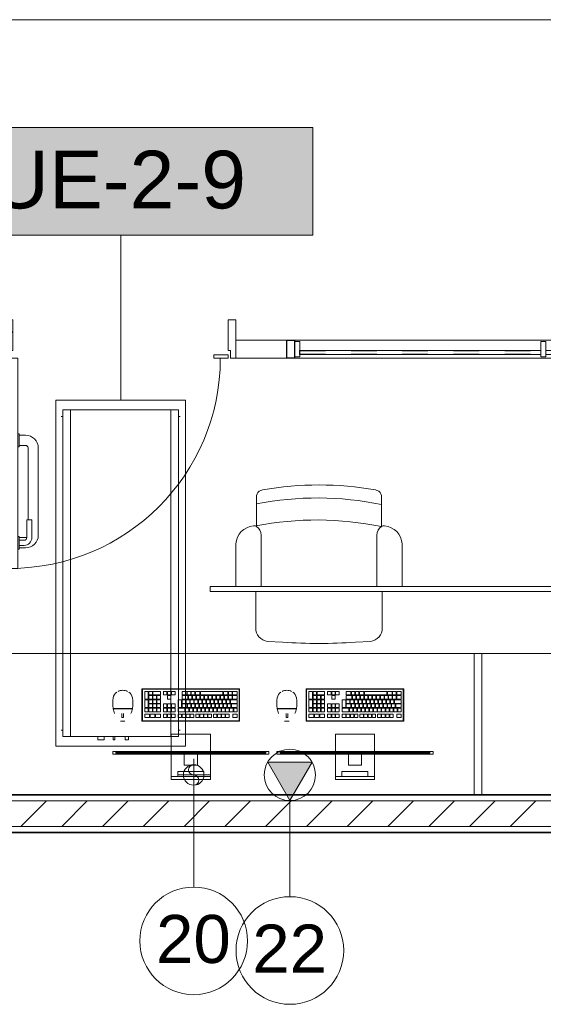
# Model space of a CAD drawing. Header units: metres. Extents: x 2.9 to 42.3, y -72.9 to -49.3.
# Tile 110 of 256: x 19.2 to 21.3, y -72.6 to -68.8. Entities that reach past the tile are written whole.
import ezdxf

# ---------------------------------------------------------------- set-up
doc = ezdxf.new("R2010")
doc.units = ezdxf.units.M
for name, pattern in [('Oculto 1_5', [0.0022, 0.0015, -0.0007]), ('Traço', [0.006, 0.003, -0.003]), ('Traço_2_', [0.006, 0.003, -0.003])]:
    doc.linetypes.add(name, pattern=pattern)
for name, color, linetype, lineweight in [('A-DETL', 7, 'Oculto 1_5', 18), ('A-DOOR', 7, 'Continuous', 18), ('A-FLOR', 7, 'Continuous', 18), ('A-GENM', 7, 'Continuous', 18), ('A-GLAZ', 7, 'Continuous', 18), ('A-WALL', 7, 'Continuous', 18), ('A-WALL-PATT', 7, 'Continuous', 18), ('DUTOS', 7, 'Continuous', 18), ('I-FURN', 7, 'Continuous', 18), ('I-WALL', 7, 'Continuous', 18), ('M-EQPM', 7, 'Continuous', 18), ('M-MNTG', 7, 'Continuous', 18)]:
    doc.layers.add(name, color=color, linetype=linetype, lineweight=lineweight)
for name, color, linetype, lineweight, true_color in [('A-GLAZ-HDLN', 7, 'Traço', 25, 0x00007f), ('M-EQPM-IDEN', 1, 'Continuous', 9, 0xff0000), ('M-MNTG-IDEN', 1, 'Continuous', 9, 0xff0000)]:
    doc.layers.add(name, color=color, linetype=linetype, lineweight=lineweight, true_color=true_color)
doc.styles.add('Arial_1', font='arial.ttf', dxfattribs={"height": 0.1875})
doc.styles.add('Arial_2', font='arial.ttf', dxfattribs={"height": 0.225})
pattern_1 = [(50, (21.555, -62.929), (0.546555, -0.047815), [0.05715, -0.62865]), (355, (21.555, -62.929), (-0.105728, 0.573166), [0.04572, -0.50292]), (100.451, (21.601, -62.933), (0.440828, 0.525349), [0.04857, -0.53427]), (46.184, (21.555, -62.776), (0.813237, -0.12613), [0.08573, -0.94298]), (96.636, (21.623, -62.787), (0.712212, 0.742287), [0.07286, -0.80141]), (351.184, (21.555, -62.776), (0.712217, 0.742274), [0.06858, -0.75438]), (21, (21.631, -62.814), (0.454846, -0.306795), [0.05715, -0.62865]), (326, (21.631, -62.814), (0.185405, 0.55256), [0.04572, -0.50292]), (71.451, (21.669, -62.84), (0.640251, 0.245763), [0.04857, -0.53427]), (37.5, (21.555, -62.929), (0.009261, 0.2536672), [0.02515, -0.47168, 0.02515, -0.48539, -0.50482]), (37.5, (21.555, -62.929), (0.009261, 0.2536672), [-1.007, 0.02515, -0.47968]), (7.5, (21.555, -62.929), (0.2004558, 0.300546), [0.02515, -0.26594, 0.02515, -0.46025, -0.1924]), (7.5, (21.555, -62.929), (0.2004558, 0.300546), [-0.77648, 0.02515, -0.16726]), (327.5, (21.385, -62.929), (0.4067682, -0.0171882), [0.02515, -0.16535, 0.02515, -0.56921, -0.78867]), (327.5, (21.385, -62.929), (0.4067682, -0.0171882), [-0.78486, 0.02515, -0.76352]), (317.5, (21.309, -62.929), (0.444383, 0.0762794), [0.02515, -0.2225, 0.02515, -0.36957, -0.56007]), (317.5, (21.309, -62.929), (0.444383, 0.0762794), [-0.64237, 0.02515, -0.53492])]

# ---------------------------------------------------------------- blocks, each defined once
blk = doc.blocks.new('porta de vidro sala de aula - SALAS DE AULAS E LABORATÓRIOS-V1-2PAV')
at = {"layer": 'A-DOOR', "true_color": 0xbababa}
h = blk.add_hatch(dxfattribs=at)
h.set_pattern_fill('FP_8', color=9, style=0, pattern_type=2)
h.set_pattern_definition([(45, (1.919, 7.128), (-0.33676, 0.33676), []), (45, (2.038, 7.128), (0, 0.67352), []), (45, (1.8, 7.128), (0, 0.67352), [])])
h.paths.add_polyline_path([(0.45, -0.035), (0.45, 0.115), (0.42, 0.115), (0.42, -0.005), (0.43, -0.005), (0.43, -0.035)])
h.paths.add_polyline_path([(-0.4328, -0.035), (-0.43, -0.035), (-0.43, -0.005), (-0.42, -0.005), (-0.42, 0.115), (-0.45, 0.115), (-0.45, -0.035)])
at = {"layer": 'A-DOOR', "color": 253, "true_color": 0xaaaaaa}
for p, q in [((-0.42, 0.115), (-0.45, 0.115)), ((-0.45, 0.115), (-0.45, -0.035)), ((-0.42, -0.005), (-0.42, 0.115)), ((0.45, 0.115), (0.42, 0.115)), ((0.42, 0.115), (0.42, -0.005)), ((0.45, -0.035), (0.45, 0.115)), ((-0.45, -0.035), (-0.43, -0.035)), ((-0.43, -0.035), (-0.43, -0.005)), ((-0.43, -0.005), (-0.42, -0.005)), ((-0.43, -0.035), (-0.4, -0.035)), ((-0.43, -0.855), (-0.43, -0.035)), ((-0.4, -0.035), (-0.4, -0.855)), ((0.365, -0.0215), (0.42, -0.0215)), ((0.365, -0.035), (0.365, -0.0215)), ((0.42, -0.035), (0.365, -0.035)), ((0.42, -0.005), (0.43, -0.005)), ((0.42, -0.035), (0.42, -0.0215)), ((0.43, -0.005), (0.43, -0.035)), ((0.43, -0.035), (0.45, -0.035)), ((-0.46, -0.335), (-0.435, -0.335)), ((-0.435, -0.33), (-0.43, -0.33)), ((-0.435, -0.38), (-0.435, -0.33)), ((-0.395, -0.33), (-0.4, -0.33)), ((-0.395, -0.38), (-0.395, -0.33)), ((-0.37, -0.335), (-0.395, -0.335)), ((-0.435, -0.375), (-0.46, -0.375)), ((-0.43, -0.38), (-0.435, -0.38)), ((-0.4, -0.38), (-0.395, -0.38)), ((-0.395, -0.375), (-0.37, -0.375)), ((-0.51, -0.725), (-0.51, -0.385)), ((-0.47, -0.385), (-0.47, -0.665)), ((-0.36, -0.385), (-0.36, -0.665)), ((-0.32, -0.725), (-0.32, -0.385)), ((-0.485, -0.665), (-0.485, -0.735)), ((-0.465, -0.665), (-0.485, -0.665)), ((-0.465, -0.735), (-0.465, -0.665)), ((-0.365, -0.735), (-0.365, -0.665)), ((-0.365, -0.665), (-0.345, -0.665)), ((-0.345, -0.665), (-0.345, -0.735)), ((-0.46, -0.735), (-0.435, -0.735)), ((-0.435, -0.745), (-0.455, -0.745)), ((-0.455, -0.765), (-0.435, -0.765)), ((-0.435, -0.73), (-0.43, -0.73)), ((-0.435, -0.78), (-0.435, -0.73)), ((-0.395, -0.73), (-0.4, -0.73)), ((-0.395, -0.78), (-0.395, -0.73)), ((-0.37, -0.735), (-0.395, -0.735)), ((-0.395, -0.745), (-0.375, -0.745)), ((-0.375, -0.765), (-0.395, -0.765)), ((-0.435, -0.775), (-0.46, -0.775)), ((-0.43, -0.78), (-0.435, -0.78)), ((-0.4, -0.78), (-0.395, -0.78)), ((-0.395, -0.775), (-0.37, -0.775)), ((-0.4, -0.855), (-0.43, -0.855))]:
    blk.add_line(p, q, dxfattribs=at)
for centre, radius, start, end in [((-0.43, -0.035), 0.82, 270, 0), ((-0.46, -0.385), 0.05, 90, 180), ((-0.37, -0.385), 0.05, 0, 90), ((-0.46, -0.385), 0.01, 90, 180), ((-0.37, -0.385), 0.01, 0, 90), ((-0.46, -0.725), 0.05, 180, 270), ((-0.37, -0.725), 0.05, 270, 0), ((-0.455, -0.735), 0.03, 180, 270), ((-0.46, -0.725), 0.01, 240, 270), ((-0.455, -0.735), 0.01, 180, 270), ((-0.375, -0.735), 0.01, 270, 0), ((-0.375, -0.735), 0.03, 270, 360), ((-0.37, -0.725), 0.01, 270, 300)]:
    blk.add_arc(centre, radius, start, end, dxfattribs=at)
blk = doc.blocks.new('CADEIRA GIRATÓRIA OPERACIONAL COM BRAÇO - High Back Fully Upholstered-1901921-2PAV')
at = {"layer": 'I-FURN', "color": 253, "true_color": 0xaaaaaa}
for p, q in [((-0.1421, -0.0052), (-0.2007, -0.0078)), ((0.2007, -0.0078), (0.1421, -0.0052)), ((-0.2469, -0.0612), (-0.2469, -0.2023)), ((0.2469, -0.2023), (0.2469, -0.0612)), ((-0.3242, -0.2293), (-0.3242, -0.3887)), ((0.3242, -0.3887), (0.3242, -0.2293)), ((-0.2252, -0.2315), (-0.2252, -0.4225)), ((0.2252, -0.2315), (0.2252, -0.4225)), ((-0.2439, -0.4559), (-0.2439, -0.5772)), ((0.2439, -0.5772), (0.2439, -0.4559))]:
    blk.add_line(p, q, dxfattribs=at)
for centre, radius, start, end in [((0, -1.953), 1.953, 85.8275, 94.1725), ((-0.195, -0.0595), 0.052, 96.2753, 181.8688), ((0.195, -0.0595), 0.052, 358.1312, 83.7247), ((-0.2983, -0.2293), 0.0259, 163.859, 180), ((-0.2539, -0.2315), 0.0287, 360, 19.5958), ((0.2539, -0.2315), 0.0287, 160.4042, 180), ((0.2983, -0.2293), 0.0259, 360, 16.141), ((-0.2492, -0.3843), 0.0751, 183.3831, 264.7806), ((-0.2643, -0.4225), 0.0391, 301.4893, 360), ((0.2643, -0.4225), 0.0391, 180, 238.5107), ((0.2492, -0.3843), 0.0751, 275.2194, 356.6169), ((-0.2543, -0.4408), 0.0184, 264.7806, 304.7545), ((0.0083, 0.7541), 1.236, 258.2294, 281.0827), ((0.2543, -0.4408), 0.0184, 235.2455, 275.2194), ((0.2543, -0.4408), 0.0184, 235.2455, 275.2194), ((0.0063, 0.6682), 1.236, 258.3229, 281.0827), ((-0.2192, -0.5734), 0.0249, 188.7931, 252.7089), ((-0.1985, -0.5252), 0.0773, 248.6542, 253.5306), ((0, 0.6572), 1.2757, 260.0509, 279.9491), ((0.1985, -0.5252), 0.0773, 286.4694, 291.3458), ((0.2192, -0.5734), 0.0249, 287.2911, 351.2069)]:
    blk.add_arc(centre, radius, start, end, dxfattribs=at)
blk = doc.blocks.new('COMPUTADOR_ TECLADO_MONITOR_MOUSE - Keyboard-2902647-2PAV')
at = {"layer": 'A-GENM', "color": 253, "true_color": 0xaaaaaa}
for p, q in [((0.0762, 0.2274), (-0.0762, 0.2274)), ((-0.0762, 0.2274), (-0.0762, 0.2147)), ((-0.0762, 0.2147), (0.0762, 0.2147)), ((-0.0762, 0.2084), (-0.0762, 0.2147)), ((-0.0762, 0.1278), (-0.0762, 0.2084)), ((0.0508, 0.2147), (-0.0508, 0.2147)), ((-0.0508, 0.2147), (-0.0508, 0.1957)), ((-0.0508, 0.1957), (0.0508, 0.1957)), ((0.0508, 0.1957), (0.0508, 0.2147)), ((0.0762, 0.2147), (0.0762, 0.2274)), ((0.0762, 0.2147), (0.0762, 0.2084)), ((0.0762, 0.2084), (0.0762, 0.1278)), ((0.0254, 0.1711), (-0.0254, 0.1711)), ((-0.0254, 0.1711), (-0.0254, 0.1278)), ((0.0254, 0.1278), (0.0254, 0.1711)), ((0.3048, 0.1278), (-0.3048, 0.1278)), ((-0.3048, 0.1278), (-0.3048, 0.1183)), ((-0.3048, 0.1183), (-0.2921, 0.1183)), ((-0.2921, 0.1183), (-0.2921, 0.1246)), ((-0.2921, 0.1246), (0.2921, 0.1246)), ((0.2921, 0.1246), (-0.2921, 0.1246)), ((-0.2921, 0.1246), (-0.2921, 0.1214)), ((-0.2921, 0.1214), (0.2921, 0.1214)), ((0.2921, 0.1183), (-0.2921, 0.1183)), ((-0.0762, 0.0496), (-0.0762, 0.1178)), ((-0.0254, 0.1278), (0.0254, 0.1278)), ((0.0762, 0.1178), (0.0762, 0.0496)), ((0.2921, 0.1246), (0.2921, 0.1183)), ((0.2921, 0.1214), (0.2921, 0.1246)), ((0.2921, 0.1183), (0.3048, 0.1183)), ((0.3048, 0.1183), (0.3048, 0.1278)), ((-0.0762, 0.0496), (0.0762, 0.0496)), ((-0.1905, 0), (0.1905, 0)), ((-0.1905, -0.127), (-0.1905, 0)), ((-0.1889, -0.0032), (-0.1889, -0.1238)), ((0.1873, -0.0016), (-0.1873, -0.0016)), ((-0.1632, -0.0146), (-0.1808, -0.0146)), ((-0.1808, -0.0146), (-0.1808, -0.0285)), ((-0.1808, -0.0285), (-0.1632, -0.0285)), ((-0.1671, -0.0376), (-0.1804, -0.0376)), ((-0.1804, -0.0376), (-0.1804, -0.0515)), ((-0.1671, -0.0515), (-0.1671, -0.0376)), ((-0.1514, -0.0376), (-0.1647, -0.0376)), ((-0.1647, -0.0376), (-0.1647, -0.0515)), ((-0.1632, -0.0285), (-0.1632, -0.0146)), ((-0.1514, -0.0515), (-0.1514, -0.0376)), ((-0.1358, -0.0146), (-0.149, -0.0146)), ((-0.149, -0.0146), (-0.149, -0.0285)), ((-0.149, -0.0285), (-0.1358, -0.0285)), ((-0.1358, -0.0376), (-0.149, -0.0376)), ((-0.149, -0.0376), (-0.149, -0.0515)), ((-0.1358, -0.0285), (-0.1358, -0.0146)), ((-0.1358, -0.0515), (-0.1358, -0.0376)), ((-0.1201, -0.0146), (-0.1333, -0.0146)), ((-0.1333, -0.0146), (-0.1333, -0.0285)), ((-0.1333, -0.0285), (-0.1201, -0.0285)), ((-0.1201, -0.0376), (-0.1333, -0.0376)), ((-0.1333, -0.0376), (-0.1333, -0.0515)), ((-0.1201, -0.0285), (-0.1201, -0.0146)), ((-0.1201, -0.0515), (-0.1201, -0.0376)), ((-0.1044, -0.0146), (-0.1177, -0.0146)), ((-0.1177, -0.0146), (-0.1177, -0.0285)), ((-0.1177, -0.0285), (-0.1044, -0.0285)), ((-0.1044, -0.0376), (-0.1177, -0.0376)), ((-0.1177, -0.0376), (-0.1177, -0.0515)), ((-0.1044, -0.0285), (-0.1044, -0.0146)), ((-0.1044, -0.0515), (-0.1044, -0.0376)), ((-0.0887, -0.0146), (-0.102, -0.0146)), ((-0.102, -0.0146), (-0.102, -0.0285)), ((-0.102, -0.0285), (-0.0887, -0.0285)), ((-0.0887, -0.0376), (-0.102, -0.0376)), ((-0.102, -0.0376), (-0.102, -0.0515)), ((-0.0887, -0.0285), (-0.0887, -0.0146)), ((-0.0887, -0.0515), (-0.0887, -0.0376)), ((-0.0731, -0.0376), (-0.0863, -0.0376)), ((-0.0863, -0.0376), (-0.0863, -0.0515)), ((-0.0668, -0.0146), (-0.0801, -0.0146)), ((-0.0801, -0.0146), (-0.0801, -0.0285)), ((-0.0801, -0.0285), (-0.0668, -0.0285)), ((-0.0731, -0.0515), (-0.0731, -0.0376)), ((-0.0574, -0.0376), (-0.0706, -0.0376)), ((-0.0706, -0.0376), (-0.0706, -0.0515)), ((-0.0668, -0.0285), (-0.0668, -0.0146)), ((-0.0512, -0.0146), (-0.0644, -0.0146)), ((-0.0644, -0.0146), (-0.0644, -0.0285)), ((-0.0644, -0.0285), (-0.0512, -0.0285)), ((-0.0574, -0.0515), (-0.0574, -0.0376)), ((-0.0417, -0.0376), (-0.055, -0.0376)), ((-0.055, -0.0376), (-0.055, -0.0515)), ((-0.0512, -0.0285), (-0.0512, -0.0146)), ((-0.0355, -0.0146), (-0.0488, -0.0146)), ((-0.0488, -0.0146), (-0.0488, -0.0285)), ((-0.0488, -0.0285), (-0.0355, -0.0285)), ((-0.0417, -0.0515), (-0.0417, -0.0376)), ((-0.026, -0.0376), (-0.0393, -0.0376)), ((-0.0393, -0.0376), (-0.0393, -0.0515)), ((-0.0355, -0.0285), (-0.0355, -0.0146)), ((-0.0198, -0.0146), (-0.0331, -0.0146)), ((-0.0331, -0.0146), (-0.0331, -0.0285)), ((-0.0331, -0.0285), (-0.0198, -0.0285)), ((-0.026, -0.0515), (-0.026, -0.0376)), ((-0.0103, -0.0376), (-0.0236, -0.0376)), ((-0.0236, -0.0376), (-0.0236, -0.0515)), ((-0.0198, -0.0285), (-0.0198, -0.0146)), ((0.0021, -0.0146), (-0.0112, -0.0146)), ((-0.0112, -0.0146), (-0.0112, -0.0285)), ((-0.0112, -0.0285), (0.0021, -0.0285)), ((-0.0103, -0.0515), (-0.0103, -0.0376)), ((0.0053, -0.0376), (-0.0079, -0.0376)), ((-0.0079, -0.0376), (-0.0079, -0.0515)), ((0.0021, -0.0285), (0.0021, -0.0146)), ((0.0177, -0.0146), (0.0045, -0.0146)), ((0.0045, -0.0146), (0.0045, -0.0285)), ((0.0045, -0.0285), (0.0177, -0.0285)), ((0.0053, -0.0515), (0.0053, -0.0376)), ((0.021, -0.0376), (0.0077, -0.0376)), ((0.0077, -0.0376), (0.0077, -0.0515)), ((0.0177, -0.0285), (0.0177, -0.0146)), ((0.0334, -0.0146), (0.0202, -0.0146)), ((0.0202, -0.0146), (0.0202, -0.0285)), ((0.0202, -0.0285), (0.0334, -0.0285)), ((0.021, -0.0515), (0.021, -0.0376)), ((0.0491, -0.0376), (0.0234, -0.0376)), ((0.0234, -0.0376), (0.0234, -0.0515)), ((0.0334, -0.0285), (0.0334, -0.0146)), ((0.0491, -0.0146), (0.0358, -0.0146)), ((0.0358, -0.0146), (0.0358, -0.0285)), ((0.0358, -0.0285), (0.0491, -0.0285)), ((0.0491, -0.0285), (0.0491, -0.0146)), ((0.0491, -0.0515), (0.0491, -0.0376)), ((0.075, -0.0146), (0.0617, -0.0146)), ((0.0617, -0.0146), (0.0617, -0.0285)), ((0.0617, -0.0285), (0.075, -0.0285)), ((0.075, -0.0376), (0.0617, -0.0376)), ((0.0617, -0.0376), (0.0617, -0.0515)), ((0.075, -0.0285), (0.075, -0.0146)), ((0.075, -0.0515), (0.075, -0.0376)), ((0.0906, -0.0146), (0.0774, -0.0146)), ((0.0774, -0.0146), (0.0774, -0.0285)), ((0.0774, -0.0285), (0.0906, -0.0285)), ((0.0906, -0.0376), (0.0774, -0.0376)), ((0.0774, -0.0376), (0.0774, -0.0515)), ((0.0906, -0.0285), (0.0906, -0.0146)), ((0.0906, -0.0515), (0.0906, -0.0376)), ((0.1063, -0.0146), (0.093, -0.0146)), ((0.093, -0.0146), (0.093, -0.0285)), ((0.093, -0.0285), (0.1063, -0.0285)), ((0.1063, -0.0376), (0.093, -0.0376)), ((0.093, -0.0376), (0.093, -0.0515)), ((0.1063, -0.0285), (0.1063, -0.0146)), ((0.1063, -0.0515), (0.1063, -0.0376)), ((0.1372, -0.0146), (0.1188, -0.0146)), ((0.1188, -0.0146), (0.1188, -0.0285)), ((0.1188, -0.0285), (0.1372, -0.0285)), ((0.1321, -0.0376), (0.1188, -0.0376)), ((0.1188, -0.0376), (0.1188, -0.0515)), ((0.1321, -0.0515), (0.1321, -0.0376)), ((0.1477, -0.0376), (0.1345, -0.0376)), ((0.1345, -0.0376), (0.1345, -0.0515)), ((0.1372, -0.0285), (0.1372, -0.0146)), ((0.1581, -0.0146), (0.1398, -0.0146)), ((0.1398, -0.0146), (0.1398, -0.0285)), ((0.1398, -0.0285), (0.1581, -0.0285)), ((0.1477, -0.0515), (0.1477, -0.0376)), ((0.1634, -0.0376), (0.1501, -0.0376)), ((0.1501, -0.0376), (0.1501, -0.0515)), ((0.1581, -0.0285), (0.1581, -0.0146)), ((0.1791, -0.0146), (0.1607, -0.0146)), ((0.1607, -0.0146), (0.1607, -0.0285)), ((0.1607, -0.0285), (0.1791, -0.0285)), ((0.1634, -0.0515), (0.1634, -0.0376)), ((0.1791, -0.0376), (0.1658, -0.0376)), ((0.1658, -0.0376), (0.1658, -0.0515)), ((0.1791, -0.0285), (0.1791, -0.0146)), ((0.1791, -0.0515), (0.1791, -0.0376)), ((0.1889, -0.1238), (0.1889, -0.0032)), ((0.1905, 0), (0.1905, -0.127)), ((0.2742, 0), (0.2569, 0)), ((0.2686, -0.0156), (0.2622, -0.0156)), ((0.2622, -0.0156), (0.2622, -0.0303)), ((0.2686, -0.0303), (0.2686, -0.0156)), ((-0.1804, -0.0515), (-0.1671, -0.0515)), ((-0.1591, -0.0539), (-0.1804, -0.0539)), ((-0.1804, -0.0539), (-0.1804, -0.0678)), ((-0.1804, -0.0678), (-0.1591, -0.0678)), ((-0.1547, -0.0702), (-0.1804, -0.0702)), ((-0.1804, -0.0702), (-0.1804, -0.0841)), ((-0.1647, -0.0515), (-0.1514, -0.0515)), ((-0.1591, -0.0678), (-0.1591, -0.0539)), ((-0.1434, -0.0539), (-0.1566, -0.0539)), ((-0.1566, -0.0539), (-0.1566, -0.0678)), ((-0.1566, -0.0678), (-0.1434, -0.0678)), ((-0.1547, -0.0841), (-0.1547, -0.0702)), ((-0.139, -0.0702), (-0.1523, -0.0702)), ((-0.1523, -0.0702), (-0.1523, -0.0841)), ((-0.149, -0.0515), (-0.1358, -0.0515)), ((-0.1434, -0.0678), (-0.1434, -0.0539)), ((-0.1277, -0.0539), (-0.141, -0.0539)), ((-0.141, -0.0539), (-0.141, -0.0678)), ((-0.141, -0.0678), (-0.1277, -0.0678)), ((-0.139, -0.0841), (-0.139, -0.0702)), ((-0.1233, -0.0702), (-0.1366, -0.0702)), ((-0.1366, -0.0702), (-0.1366, -0.0841)), ((-0.1333, -0.0515), (-0.1201, -0.0515)), ((-0.1277, -0.0678), (-0.1277, -0.0539)), ((-0.112, -0.0539), (-0.1253, -0.0539)), ((-0.1253, -0.0539), (-0.1253, -0.0678)), ((-0.1253, -0.0678), (-0.112, -0.0678)), ((-0.1233, -0.0841), (-0.1233, -0.0702)), ((-0.1076, -0.0702), (-0.1209, -0.0702)), ((-0.1209, -0.0702), (-0.1209, -0.0841)), ((-0.1177, -0.0515), (-0.1044, -0.0515)), ((-0.112, -0.0678), (-0.112, -0.0539)), ((-0.0964, -0.0539), (-0.1096, -0.0539)), ((-0.1096, -0.0539), (-0.1096, -0.0678)), ((-0.1096, -0.0678), (-0.0964, -0.0678)), ((-0.1076, -0.0841), (-0.1076, -0.0702)), ((-0.092, -0.0702), (-0.1052, -0.0702)), ((-0.1052, -0.0702), (-0.1052, -0.0841)), ((-0.102, -0.0515), (-0.0887, -0.0515)), ((-0.0964, -0.0678), (-0.0964, -0.0539)), ((-0.0807, -0.0539), (-0.0939, -0.0539)), ((-0.0939, -0.0539), (-0.0939, -0.0678)), ((-0.0939, -0.0678), (-0.0807, -0.0678)), ((-0.092, -0.0841), (-0.092, -0.0702)), ((-0.0763, -0.0702), (-0.0896, -0.0702)), ((-0.0896, -0.0702), (-0.0896, -0.0841)), ((-0.0863, -0.0515), (-0.0731, -0.0515)), ((-0.0807, -0.0678), (-0.0807, -0.0539)), ((-0.065, -0.0539), (-0.0783, -0.0539)), ((-0.0783, -0.0539), (-0.0783, -0.0678)), ((-0.0783, -0.0678), (-0.065, -0.0678)), ((-0.0763, -0.0841), (-0.0763, -0.0702)), ((-0.0606, -0.0702), (-0.0739, -0.0702)), ((-0.0739, -0.0702), (-0.0739, -0.0841)), ((-0.0706, -0.0515), (-0.0574, -0.0515)), ((-0.065, -0.0678), (-0.065, -0.0539)), ((-0.0493, -0.0539), (-0.0626, -0.0539)), ((-0.0626, -0.0539), (-0.0626, -0.0678)), ((-0.0626, -0.0678), (-0.0493, -0.0678)), ((-0.0606, -0.0841), (-0.0606, -0.0702)), ((-0.0449, -0.0702), (-0.0582, -0.0702)), ((-0.0582, -0.0702), (-0.0582, -0.0841)), ((-0.055, -0.0515), (-0.0417, -0.0515)), ((-0.0493, -0.0678), (-0.0493, -0.0539)), ((-0.0336, -0.0539), (-0.0469, -0.0539)), ((-0.0469, -0.0539), (-0.0469, -0.0678)), ((-0.0469, -0.0678), (-0.0336, -0.0678)), ((-0.0449, -0.0841), (-0.0449, -0.0702)), ((-0.0293, -0.0702), (-0.0425, -0.0702)), ((-0.0425, -0.0702), (-0.0425, -0.0841)), ((-0.0393, -0.0515), (-0.026, -0.0515)), ((-0.0336, -0.0678), (-0.0336, -0.0539)), ((-0.018, -0.0539), (-0.0312, -0.0539)), ((-0.0312, -0.0539), (-0.0312, -0.0678)), ((-0.0312, -0.0678), (-0.018, -0.0678)), ((-0.0293, -0.0841), (-0.0293, -0.0702)), ((-0.0136, -0.0702), (-0.0268, -0.0702)), ((-0.0268, -0.0702), (-0.0268, -0.0841)), ((-0.0236, -0.0515), (-0.0103, -0.0515)), ((-0.018, -0.0678), (-0.018, -0.0539)), ((-0.0023, -0.0539), (-0.0156, -0.0539)), ((-0.0156, -0.0539), (-0.0156, -0.0678)), ((-0.0156, -0.0678), (-0.0023, -0.0678)), ((-0.0136, -0.0841), (-0.0136, -0.0702)), ((0.0021, -0.0702), (-0.0112, -0.0702)), ((-0.0112, -0.0702), (-0.0112, -0.0841)), ((-0.0079, -0.0515), (0.0053, -0.0515)), ((-0.0023, -0.0678), (-0.0023, -0.0539)), ((0.0134, -0.0539), (0.0001, -0.0539)), ((0.0001, -0.0539), (0.0001, -0.0678)), ((0.0001, -0.0678), (0.0134, -0.0678)), ((0.0021, -0.0841), (0.0021, -0.0702)), ((0.0178, -0.0702), (0.0045, -0.0702)), ((0.0045, -0.0702), (0.0045, -0.0841)), ((0.0077, -0.0515), (0.021, -0.0515)), ((0.0134, -0.0678), (0.0134, -0.0539)), ((0.0334, -0.0539), (0.0158, -0.0539)), ((0.0158, -0.0539), (0.0158, -0.0678)), ((0.0158, -0.0678), (0.0334, -0.0678)), ((0.0178, -0.0841), (0.0178, -0.0702)), ((0.0334, -0.0702), (0.0202, -0.0702)), ((0.0202, -0.0702), (0.0202, -0.0841)), ((0.0234, -0.0515), (0.0491, -0.0515)), ((0.0334, -0.0678), (0.0334, -0.0539)), ((0.0334, -0.0841), (0.0334, -0.0702)), ((0.0491, -0.0539), (0.0359, -0.0539)), ((0.0359, -0.0539), (0.0359, -0.0841)), ((0.0491, -0.0841), (0.0491, -0.0539)), ((0.0617, -0.0515), (0.075, -0.0515)), ((0.0617, -0.0539), (0.0617, -0.0678)), ((0.075, -0.0539), (0.0617, -0.0539)), ((0.0617, -0.0678), (0.075, -0.0678)), ((0.075, -0.0678), (0.075, -0.0539)), ((0.0774, -0.0515), (0.0906, -0.0515)), ((0.0774, -0.0539), (0.0774, -0.0678)), ((0.0906, -0.0539), (0.0774, -0.0539)), ((0.0774, -0.0678), (0.0906, -0.0678)), ((0.0906, -0.0678), (0.0906, -0.0539)), ((0.093, -0.0515), (0.1063, -0.0515)), ((0.093, -0.0539), (0.093, -0.0678)), ((0.1063, -0.0539), (0.093, -0.0539)), ((0.093, -0.0678), (0.1063, -0.0678)), ((0.1063, -0.0678), (0.1063, -0.0539)), ((0.1188, -0.0515), (0.1321, -0.0515)), ((0.1321, -0.0539), (0.1188, -0.0539)), ((0.1188, -0.0539), (0.1188, -0.0678)), ((0.1188, -0.0678), (0.1321, -0.0678)), ((0.1321, -0.0702), (0.1188, -0.0702)), ((0.1188, -0.0702), (0.1188, -0.0841)), ((0.1321, -0.0678), (0.1321, -0.0539)), ((0.1321, -0.0841), (0.1321, -0.0702)), ((0.1345, -0.0515), (0.1477, -0.0515)), ((0.1477, -0.0539), (0.1345, -0.0539)), ((0.1345, -0.0539), (0.1345, -0.0678)), ((0.1345, -0.0678), (0.1477, -0.0678)), ((0.1477, -0.0702), (0.1345, -0.0702)), ((0.1345, -0.0702), (0.1345, -0.0841)), ((0.1477, -0.0678), (0.1477, -0.0539)), ((0.1477, -0.0841), (0.1477, -0.0702)), ((0.1501, -0.0515), (0.1634, -0.0515)), ((0.1634, -0.0539), (0.1501, -0.0539)), ((0.1501, -0.0539), (0.1501, -0.0678)), ((0.1501, -0.0678), (0.1634, -0.0678)), ((0.1634, -0.0702), (0.1501, -0.0702)), ((0.1501, -0.0702), (0.1501, -0.0841)), ((0.1634, -0.0678), (0.1634, -0.0539)), ((0.1634, -0.0841), (0.1634, -0.0702)), ((0.1658, -0.0515), (0.1791, -0.0515)), ((0.1791, -0.0539), (0.1658, -0.0539)), ((0.1658, -0.0539), (0.1658, -0.0841)), ((0.1791, -0.0841), (0.1791, -0.0539)), ((0.3031, -0.0502), (0.228, -0.0502)), ((0.303, -0.0493), (0.2281, -0.0493)), ((0.229, -0.0493), (0.229, -0.0502)), ((0.229, -0.0502), (0.229, -0.0493)), ((0.3022, -0.0502), (0.3022, -0.0493)), ((0.3022, -0.0493), (0.3022, -0.0502)), ((-0.1804, -0.0841), (-0.1547, -0.0841)), ((-0.163, -0.0865), (-0.1804, -0.0865)), ((-0.1804, -0.0865), (-0.1804, -0.1004)), ((-0.1804, -0.1004), (-0.163, -0.1004)), ((-0.163, -0.1028), (-0.1804, -0.1028)), ((-0.1804, -0.1028), (-0.1804, -0.1167)), ((-0.163, -0.1004), (-0.163, -0.0865)), ((-0.163, -0.1167), (-0.163, -0.1028)), ((-0.1473, -0.0865), (-0.1606, -0.0865)), ((-0.1606, -0.0865), (-0.1606, -0.1004)), ((-0.1606, -0.1004), (-0.1473, -0.1004)), ((-0.1473, -0.1028), (-0.1606, -0.1028)), ((-0.1606, -0.1028), (-0.1606, -0.1167)), ((-0.1523, -0.0841), (-0.139, -0.0841)), ((-0.1473, -0.1004), (-0.1473, -0.0865)), ((-0.1473, -0.1167), (-0.1473, -0.1028)), ((-0.1317, -0.0865), (-0.1449, -0.0865)), ((-0.1449, -0.0865), (-0.1449, -0.1004)), ((-0.1449, -0.1004), (-0.1317, -0.1004)), ((-0.1275, -0.1028), (-0.1449, -0.1028)), ((-0.1449, -0.1028), (-0.1449, -0.1167)), ((-0.1366, -0.0841), (-0.1233, -0.0841)), ((-0.1317, -0.1004), (-0.1317, -0.0865)), ((-0.116, -0.0865), (-0.1292, -0.0865)), ((-0.1292, -0.0865), (-0.1292, -0.1004)), ((-0.1292, -0.1004), (-0.116, -0.1004)), ((-0.1275, -0.1167), (-0.1275, -0.1028)), ((-0.0372, -0.1028), (-0.1251, -0.1028)), ((-0.1251, -0.1028), (-0.1251, -0.1167)), ((-0.1209, -0.0841), (-0.1076, -0.0841)), ((-0.116, -0.1004), (-0.116, -0.0865)), ((-0.1003, -0.0865), (-0.1136, -0.0865)), ((-0.1136, -0.0865), (-0.1136, -0.1004)), ((-0.1136, -0.1004), (-0.1003, -0.1004)), ((-0.1052, -0.0841), (-0.092, -0.0841)), ((-0.1003, -0.1004), (-0.1003, -0.0865)), ((-0.0846, -0.0865), (-0.0979, -0.0865)), ((-0.0979, -0.0865), (-0.0979, -0.1004)), ((-0.0979, -0.1004), (-0.0846, -0.1004)), ((-0.0896, -0.0841), (-0.0763, -0.0841)), ((-0.0846, -0.1004), (-0.0846, -0.0865)), ((-0.069, -0.0865), (-0.0822, -0.0865)), ((-0.0822, -0.0865), (-0.0822, -0.1004)), ((-0.0822, -0.1004), (-0.069, -0.1004)), ((-0.0739, -0.0841), (-0.0606, -0.0841)), ((-0.069, -0.1004), (-0.069, -0.0865)), ((-0.0533, -0.0865), (-0.0665, -0.0865)), ((-0.0665, -0.0865), (-0.0665, -0.1004)), ((-0.0665, -0.1004), (-0.0533, -0.1004)), ((-0.0582, -0.0841), (-0.0449, -0.0841)), ((-0.0533, -0.1004), (-0.0533, -0.0865)), ((-0.0376, -0.0865), (-0.0509, -0.0865)), ((-0.0509, -0.0865), (-0.0509, -0.1004)), ((-0.0509, -0.1004), (-0.0376, -0.1004)), ((-0.0425, -0.0841), (-0.0293, -0.0841)), ((-0.0376, -0.1004), (-0.0376, -0.0865)), ((-0.0372, -0.1167), (-0.0372, -0.1028)), ((-0.0219, -0.0865), (-0.0352, -0.0865)), ((-0.0352, -0.0865), (-0.0352, -0.1004)), ((-0.0352, -0.1004), (-0.0219, -0.1004)), ((-0.0176, -0.1028), (-0.0348, -0.1028)), ((-0.0348, -0.1028), (-0.0348, -0.1167)), ((-0.0268, -0.0841), (-0.0136, -0.0841)), ((-0.0219, -0.1004), (-0.0219, -0.0865)), ((-0.0062, -0.0865), (-0.0195, -0.0865)), ((-0.0195, -0.0865), (-0.0195, -0.1004)), ((-0.0195, -0.1004), (-0.0062, -0.1004)), ((-0.0176, -0.1167), (-0.0176, -0.1028)), ((-0.0019, -0.1028), (-0.0152, -0.1028)), ((-0.0152, -0.1028), (-0.0152, -0.1167)), ((-0.0112, -0.0841), (0.0021, -0.0841)), ((-0.0062, -0.1004), (-0.0062, -0.0865)), ((0.0094, -0.0865), (-0.0038, -0.0865)), ((-0.0038, -0.0865), (-0.0038, -0.1004)), ((-0.0038, -0.1004), (0.0094, -0.1004)), ((-0.0019, -0.1167), (-0.0019, -0.1028)), ((0.0138, -0.1028), (0.0005, -0.1028)), ((0.0005, -0.1028), (0.0005, -0.1167)), ((0.0045, -0.0841), (0.0178, -0.0841)), ((0.0094, -0.1004), (0.0094, -0.0865)), ((0.0334, -0.0865), (0.0118, -0.0865)), ((0.0118, -0.0865), (0.0118, -0.1004)), ((0.0118, -0.1004), (0.0334, -0.1004)), ((0.0138, -0.1167), (0.0138, -0.1028)), ((0.0334, -0.1028), (0.0162, -0.1028)), ((0.0162, -0.1028), (0.0162, -0.1167)), ((0.0202, -0.0841), (0.0334, -0.0841)), ((0.0334, -0.1004), (0.0334, -0.0865)), ((0.0334, -0.1167), (0.0334, -0.1028)), ((0.0359, -0.0841), (0.0491, -0.0841)), ((0.0617, -0.1028), (0.0617, -0.1167)), ((0.075, -0.1028), (0.0617, -0.1028)), ((0.075, -0.1167), (0.075, -0.1028)), ((0.0906, -0.0865), (0.0774, -0.0865)), ((0.0774, -0.0865), (0.0774, -0.1004)), ((0.0774, -0.1004), (0.0906, -0.1004)), ((0.0774, -0.1028), (0.0774, -0.1167)), ((0.0906, -0.1028), (0.0774, -0.1028)), ((0.0906, -0.1004), (0.0906, -0.0865)), ((0.0906, -0.1167), (0.0906, -0.1028)), ((0.093, -0.1028), (0.093, -0.1167)), ((0.1063, -0.1028), (0.093, -0.1028)), ((0.1063, -0.1167), (0.1063, -0.1028)), ((0.1188, -0.0841), (0.1321, -0.0841)), ((0.1321, -0.0865), (0.1188, -0.0865)), ((0.1188, -0.0865), (0.1188, -0.1004)), ((0.1188, -0.1004), (0.1321, -0.1004)), ((0.1477, -0.1028), (0.1188, -0.1028)), ((0.1188, -0.1028), (0.1188, -0.1167)), ((0.1321, -0.1004), (0.1321, -0.0865)), ((0.1345, -0.0841), (0.1477, -0.0841)), ((0.1477, -0.0865), (0.1345, -0.0865)), ((0.1345, -0.0865), (0.1345, -0.1004)), ((0.1345, -0.1004), (0.1477, -0.1004)), ((0.1477, -0.1004), (0.1477, -0.0865)), ((0.1477, -0.1167), (0.1477, -0.1028)), ((0.1501, -0.0841), (0.1634, -0.0841)), ((0.1634, -0.0865), (0.1501, -0.0865)), ((0.1501, -0.0865), (0.1501, -0.1004)), ((0.1501, -0.1004), (0.1634, -0.1004)), ((0.1634, -0.1028), (0.1501, -0.1028)), ((0.1501, -0.1028), (0.1501, -0.1167)), ((0.1634, -0.1004), (0.1634, -0.0865)), ((0.1634, -0.1167), (0.1634, -0.1028)), ((0.1658, -0.0841), (0.1791, -0.0841)), ((0.1791, -0.0865), (0.1658, -0.0865)), ((0.1658, -0.0865), (0.1658, -0.1167)), ((0.1791, -0.1167), (0.1791, -0.0865)), ((0.1905, -0.127), (-0.1905, -0.127)), ((-0.1873, -0.1254), (0.1873, -0.1254)), ((-0.1804, -0.1167), (-0.163, -0.1167)), ((-0.1606, -0.1167), (-0.1473, -0.1167)), ((-0.1449, -0.1167), (-0.1275, -0.1167)), ((-0.1251, -0.1167), (-0.0372, -0.1167)), ((-0.0348, -0.1167), (-0.0176, -0.1167)), ((-0.0152, -0.1167), (-0.0019, -0.1167)), ((0.0005, -0.1167), (0.0138, -0.1167)), ((0.0162, -0.1167), (0.0334, -0.1167)), ((0.0617, -0.1167), (0.075, -0.1167)), ((0.0774, -0.1167), (0.0906, -0.1167)), ((0.093, -0.1167), (0.1063, -0.1167)), ((0.1188, -0.1167), (0.1477, -0.1167)), ((0.1501, -0.1167), (0.1634, -0.1167)), ((0.1658, -0.1167), (0.1791, -0.1167))]:
    blk.add_line(p, q, dxfattribs=at)
for centre, radius, start, end in [((-0.1873, -0.0032), 0.00159, 90, 180), ((0.1873, -0.0032), 0.00159, 0, 90), ((0.3085, -0.0631), 0.0815, 156.5946, 170.2657), ((0.2227, -0.0631), 0.0815, 9.7343, 23.4054), ((0.3509, -0.0704), 0.1246, 170.6435, 189.7343), ((0.1802, -0.0704), 0.1246, 350.2657, 9.3565), ((0.2619, -0.0857), 0.0343, 189.7343, 235.0949), ((0.2692, -0.0857), 0.0343, 304.9051, 350.2657), ((-0.1873, -0.1238), 0.00159, 180, 270), ((0.1873, -0.1238), 0.00159, 270, 0), ((0.2697, -0.0694), 0.0523, 244.5006, 265.4994), ((0.2615, -0.0694), 0.0523, 274.5006, 295.4994)]:
    blk.add_arc(centre, radius, start, end, dxfattribs=at)
blk = doc.blocks.new('JANELA1 - Paineis _2x1_ 2 x 1_00-7022496-2PAV')
at = {"layer": 'A-GLAZ', "color": 253, "true_color": 0xaaaaaa}
for p, q in [((-0.97, 0.035), (-1, 0.035)), ((-1, 0.035), (-1, -0.035)), ((-0.97, 0.03), (-0.97, 0.035)), ((-0.97, 0.035), (0.97, 0.035)), ((-0.95, 0.03), (-0.97, 0.03)), ((-0.97, 0.03), (-0.97, -0.03)), ((-0.95, -0.03), (-0.95, 0.03)), ((0.01, 0.03), (-0.01, 0.03)), ((-0.01, 0.03), (-0.01, -0.03)), ((0.01, -0.03), (0.01, 0.03)), ((0.97, 0.03), (0.95, 0.03)), ((0.95, 0.03), (0.95, -0.03)), ((1, 0.035), (0.97, 0.035)), ((0.97, 0.035), (0.97, 0.03)), ((0.97, -0.03), (0.97, 0.03)), ((1, -0.035), (1, 0.035)), ((-1, -0.035), (-0.97, -0.035)), ((-0.97, -0.03), (-0.95, -0.03)), ((-0.97, -0.035), (-0.97, -0.03)), ((0.97, -0.035), (-0.97, -0.035)), ((-0.01, -0.005), (-0.95, -0.005)), ((-0.95, -0.02), (-0.01, -0.02)), ((-0.01, -0.03), (0.01, -0.03)), ((0.95, -0.005), (0.01, -0.005)), ((0.01, -0.02), (0.95, -0.02)), ((0.95, -0.03), (0.97, -0.03)), ((0.97, -0.03), (0.97, -0.035)), ((0.97, -0.035), (1, -0.035))]:
    blk.add_line(p, q, dxfattribs=at)
at = {"layer": 'A-GLAZ-HDLN', "color": 9, "linetype": 'Traço_2_', "true_color": 0xaaaad4}
for p, q in [((-1, -0.035), (-1, 0.035)), ((-1, 0.035), (-0.97, 0.035)), ((-0.97, 0.035), (-0.97, -0.035)), ((0.97, -0.035), (0.97, 0.035)), ((0.97, 0.035), (1, 0.035)), ((1, 0.035), (1, -0.035)), ((-0.97, -0.035), (-1, -0.035)), ((-0.95, -0.02), (-0.95, -0.005)), ((-0.95, -0.005), (0.95, -0.005)), ((0.95, -0.02), (-0.95, -0.02)), ((0.95, -0.005), (0.95, -0.02)), ((1, -0.035), (0.97, -0.035))]:
    blk.add_line(p, q, dxfattribs=at)
blk = doc.blocks.new('Led_Stripe_11805 - Led_Stripe_11805-7525408-2PAV')
at = {"layer": 'A-GENM', "color": 253, "true_color": 0xaaaaaa}
for p, q in [((-3, -0.01), (-3, 0.01)), ((-3, 0.01), (3, 0.01)), ((3, -0.01), (-3, -0.01))]:
    blk.add_line(p, q, dxfattribs=at)
blk = doc.blocks.new('4 GRE - ESCOLA DE CINEMA E AUDIOVISUAL CINE REX R07_rvt-1-2PAV')
at = {"layer": 'A-WALL-PATT', "true_color": 0xd4d4d4}
h = blk.add_hatch(dxfattribs=at)
h.set_pattern_fill('FP_1', color=254, style=0, pattern_type=2)
h.set_pattern_definition(pattern_1)
h.paths.add_polyline_path([(20.7433, -71.7956), (26.8885, -71.7956), (26.8885, -71.7931), (20.3114, -71.7931), (20.31, -71.7956), (20.4353, -71.7956)])
h.paths.add_polyline_path([(17.436, -71.7956), (17.4385, -71.7956), (17.4385, -71.7931), (17.436, -71.7931)])
h.paths.add_polyline_path([(39.8676, -71.7956), (40.1673, -71.7956), (40.1673, -71.7933), (34.6726, -71.7931), (34.6726, -71.7956), (37.3764, -71.7956)])
h.paths.add_polyline_path([(34.6026, -71.7956), (34.6026, -71.7931), (28.5335, -71.7931), (28.5335, -71.7956), (34.2962, -71.7956)])
h.paths.add_polyline_path([(17.5835, -71.7956), (18.9385, -71.7956), (18.9385, -71.7931), (17.5835, -71.7931)])
h.paths.add_polyline_path([(19.0835, -71.7956), (20.2847, -71.7952), (20.2834, -71.7931), (19.0835, -71.7931)])
h.paths.add_polyline_path([(27.0335, -71.7956), (28.3885, -71.7956), (28.3885, -71.7931), (27.0335, -71.7931)])
h = blk.add_hatch(dxfattribs=at)
h.set_pattern_fill('FP_2', color=254, style=0, pattern_type=2)
h.set_pattern_definition([(45, (21.555, -62.929), (-0.0795495, 0.0795495), [])])
h.paths.add_polyline_path([(26.9037, -71.9181), (40.1673, -71.9181), (40.1673, -71.8181), (17.436, -71.8181), (17.436, -71.8793), (17.0502, -71.8793), (17.0502, -71.9181), (26.2877, -71.9181)])
h = blk.add_hatch(dxfattribs=at)
h.set_pattern_fill('FP_1', color=254, style=0, pattern_type=2)
h.set_pattern_definition(pattern_1)
h.paths.add_polyline_path([(26.9037, -71.9431), (40.1673, -71.9431), (40.1673, -71.9406), (17.0502, -71.9406), (17.0502, -71.9431), (26.2877, -71.9431)])
at = {"layer": 'A-FLOR', "color": 253, "true_color": 0xaaaaaa}
for p, q in [((21.016, -71.2431), (19.086, -71.2431)), ((22.976, -71.2431), (21.046, -71.2431))]:
    blk.add_line(p, q, dxfattribs=at)
at = {"layer": 'A-WALL', "color": 253, "true_color": 0xaaaaaa}
for p, q in [((26.8885, -71.7956), (19.0835, -71.7956)), ((21.016, -71.7931), (19.086, -71.7931)), ((22.976, -71.7931), (21.046, -71.7931)), ((26.911, -71.8181), (19.061, -71.8181)), ((40.1673, -71.9181), (17.0502, -71.9181)), ((40.1673, -71.9406), (17.0502, -71.9406)), ((17.0502, -71.9431), (40.1673, -71.9431))]:
    blk.add_line(p, q, dxfattribs=at)
at = {"layer": 'I-WALL', "color": 253, "true_color": 0xaaaaaa}
for p, q in [((20.286, -70.0214), (20.086, -70.0214)), ((20.086, -70.0914), (20.286, -70.0914)), ((21.016, -71.7931), (21.016, -71.2431)), ((21.046, -71.2431), (21.016, -71.2431)), ((21.046, -71.2431), (21.046, -71.7931)), ((21.016, -71.7931), (21.046, -71.7931))]:
    blk.add_line(p, q, dxfattribs=at)
at = {"layer": 'A-DOOR', "color": 253, "lineweight": 18, "true_color": 0xaaaaaa}
blk.add_blockref('porta de vidro sala de aula - SALAS DE AULAS E LABORATÓRIOS-V1-2PAV', (19.636, -70.0564), dxfattribs=at)
at = {"layer": 'A-GENM', "color": 253, "lineweight": 18, "true_color": 0xaaaaaa, "extrusion": (0, 0, -1), "rotation": 180}
blk.add_blockref('Led_Stripe_11805 - Led_Stripe_11805-7525408-2PAV', (-22.986, -70.9919), dxfattribs=at)
at = {"layer": 'A-GENM', "color": 253, "lineweight": 18, "true_color": 0xaaaaaa, "rotation": 180}
for p in [(19.911, -71.5081), (20.551, -71.5081)]:
    blk.add_blockref('COMPUTADOR_ TECLADO_MONITOR_MOUSE - Keyboard-2902647-2PAV', p, dxfattribs=at)
at = {"layer": 'A-GLAZ', "color": 253, "lineweight": 18, "true_color": 0xaaaaaa}
blk.add_blockref('JANELA1 - Paineis _2x1_ 2 x 1_00-7022496-2PAV', (21.286, -70.0564), dxfattribs=at)
at = {"layer": 'I-FURN', "color": 253, "lineweight": 18, "true_color": 0xaaaaaa, "rotation": 180}
blk.add_blockref('CADEIRA GIRATÓRIA OPERACIONAL COM BRAÇO - High Back Fully Upholstered-1901921-2PAV', (20.411, -71.2043), dxfattribs=at)
blk = doc.blocks.new('Ponto de força - PONTO DE FORÇA - EQUIPAMENTO-V59-2PAV')
at = {"layer": 'M-MNTG', "linetype": 'Oculto 1_5', "true_color": 0xff0000}
blk.add_hatch(color=1, dxfattribs=at).paths.add_polyline_path([(0, -0.1), (0.0866, 0.05), (-0.0866, 0.05), (-0.0585, 0.0013)])
at = {"layer": 'M-MNTG'}
for p, q in [((0.0866, 0.05), (-0.0866, 0.05)), ((-0.0866, 0.05), (0, -0.1)), ((0, -0.1), (0.0866, 0.05))]:
    blk.add_line(p, q, dxfattribs=at)
blk.add_circle((0, 0), 0.1, dxfattribs=at)
blk = doc.blocks.new('Ponto de dreno - PONTO DE DRENO-878181-2PAV')
at = {"layer": 'M-MNTG'}
for p, q in [((0, -0.0625), (0, 0.0625)), ((-0.0625, 0), (0.0625, 0)), ((0, 0.02), (0, 0))]:
    blk.add_line(p, q, dxfattribs=at)
blk.add_circle((0, 0), 0.04, dxfattribs=at)
for centre, start, end in [((0, 0.02), 90, 270), ((0, -0.02), 270, 90)]:
    blk.add_arc(centre, 0.02, start, end, dxfattribs=at)
blk = doc.blocks.new('V8 One-way cassette 4_5-7_1kW Revit - 4_5kW-V155-2PAV')
at = {"layer": 'A-DETL', "color": 1, "true_color": 0xff0000}
for p, q in [((-0.5644, 0.0287), (-0.5644, 0.0286)), ((-0.5644, 0.0224), (-0.5644, 0.0223))]:
    blk.add_line(p, q, dxfattribs=at)
at = {"layer": 'M-EQPM', "color": 1, "true_color": 0xff0000}
for p, q in [((0.76, 0.2525), (-0.59, 0.2525)), ((-0.59, 0.2525), (-0.59, -0.2525)), ((-0.59, 0.2525), (0.76, 0.2525)), ((-0.59, -0.2525), (-0.59, 0.2525)), ((-0.527, 0.2325), (-0.527, 0.226)), ((0.697, 0.2325), (0.697, 0.226)), ((0.76, -0.2525), (0.76, 0.2525)), ((0.76, 0.2525), (0.76, -0.2525)), ((0.7225, 0.226), (-0.5525, 0.226)), ((-0.5525, 0.226), (-0.5525, 0.196)), ((-0.5525, -0.196), (-0.5525, 0.196)), ((-0.5525, 0.196), (-0.5525, -0.196)), ((-0.5525, 0.196), (0.7225, 0.196)), ((0.7225, 0.196), (0.7225, 0.226)), ((0.7225, 0.196), (0.7225, -0.196)), ((0.7225, -0.196), (0.7225, 0.196)), ((-0.5525, 0.0888), (-0.5644, 0.0888)), ((-0.5644, 0.0888), (-0.5644, 0.0638)), ((-0.5644, 0.0638), (-0.5525, 0.0638)), ((-0.5525, 0.0287), (-0.5644, 0.0287)), ((-0.5644, 0.0287), (-0.5644, 0.0223)), ((-0.5644, 0.0223), (-0.5525, 0.0223)), ((-0.5525, -0.0181), (-0.5644, -0.0181)), ((-0.5644, -0.0181), (-0.5644, -0.0308)), ((-0.5644, -0.0308), (-0.5525, -0.0308)), ((-0.5525, -0.196), (-0.5525, -0.226)), ((0.7225, -0.196), (-0.5525, -0.196)), ((-0.5525, -0.226), (0.7225, -0.226)), ((-0.527, -0.226), (-0.527, -0.2325)), ((0.697, -0.226), (0.697, -0.2325)), ((0.7225, -0.226), (0.7225, -0.196)), ((-0.59, -0.2525), (0.76, -0.2525)), ((0.76, -0.2525), (-0.59, -0.2525))]:
    blk.add_line(p, q, dxfattribs=at)
blk = doc.blocks.new('M_Identificador de auxiliar MEP_BTS - Em caixas-891259-2PAV')
at = {"layer": 'M-MNTG-IDEN'}
blk.add_circle((0, 0), 0.0028, dxfattribs=at)
for start, end in [(360, 180), (180, 360)]:
    blk.add_arc((0, 0), 0.0028, start, end, dxfattribs=at)
blk = doc.blocks.new('M_Identificador de equipamento mecânico_BTS - Em caixas-817025-2PAV')
at = {"layer": 'M-EQPM-IDEN', "true_color": 0xf5f5f5}
blk.add_hatch(color=7, dxfattribs=at).paths.add_polyline_path([(0.01, 0.0028), (0.01, -0.0028), (-0.01, -0.0028), (-0.01, 0.0028)])
at = {"layer": 'M-EQPM-IDEN'}
for p, q in [((0.01, 0.0028), (-0.01, 0.0028)), ((-0.01, 0.0028), (-0.01, -0.0028)), ((-0.01, 0.0028), (0.01, 0.0028)), ((-0.01, -0.0028), (-0.01, 0.0028)), ((0.01, -0.0028), (0.01, 0.0028)), ((0.01, 0.0028), (0.01, -0.0028)), ((-0.01, -0.0028), (0.01, -0.0028)), ((0.01, -0.0028), (-0.01, -0.0028))]:
    blk.add_line(p, q, dxfattribs=at)

msp = doc.modelspace()

# ---------------------------------------------------------------- linework, layer by layer
at = {"layer": 'DUTOS', "color": 96, "true_color": 0x008000}
msp.add_line((36.0954, -68.7702), (16.755, -68.7702), dxfattribs=at)
at = {"layer": 'M-EQPM-IDEN'}
msp.add_line((19.6373, -70.2554), (19.6373, -69.6104), dxfattribs=at)
at = {"layer": 'M-MNTG-IDEN'}
for p, q in [((19.9221, -71.7798), (19.9221, -72.1548)), ((20.2974, -71.8173), (20.2974, -72.1923))]:
    msp.add_line(p, q, dxfattribs=at)

# ---------------------------------------------------------------- block references
at = {"lineweight": 5}
msp.add_blockref('4 GRE - ESCOLA DE CINEMA E AUDIOVISUAL CINE REX R07_rvt-1-2PAV', (0, 0), dxfattribs=at)
at = {"layer": 'A-DETL', "color": 1, "true_color": 0xff0000, "rotation": 89.9999999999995}
msp.add_blockref('V8 One-way cassette 4_5-7_1kW Revit - 4_5kW-V155-2PAV', (19.6373, -71.0154), dxfattribs=at)
at = {"layer": 'M-EQPM-IDEN', "xscale": 74.99999999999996, "yscale": 74.99999999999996, "zscale": 74.99999999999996}
msp.add_blockref('M_Identificador de equipamento mecânico_BTS - Em caixas-817025-2PAV', (19.6373, -69.4004), dxfattribs=at)
at = {"layer": 'M-MNTG'}
for name, p in [('Ponto de força - PONTO DE FORÇA - EQUIPAMENTO-V59-2PAV', (20.2974, -71.7173)), ('Ponto de dreno - PONTO DE DRENO-878181-2PAV', (19.9221, -71.7173))]:
    msp.add_blockref(name, p, dxfattribs=at)
at = {"layer": 'M-MNTG-IDEN', "xscale": 74.99999999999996, "yscale": 74.99999999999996, "zscale": 74.99999999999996}
for p in [(19.9221, -72.3648), (20.2974, -72.4023)]:
    msp.add_blockref('M_Identificador de auxiliar MEP_BTS - Em caixas-891259-2PAV', p, dxfattribs=at)

# ---------------------------------------------------------------- texts
at = {"layer": 'M-EQPM-IDEN', "color": 7, "insert": (19.1308, -69.2817), "char_height": 0.225, "width": 1.220569, "attachment_point": 1, "style": 'Arial_2'}
msp.add_mtext('UE-2-9', dxfattribs=at)
at = {"layer": 'M-MNTG-IDEN', "color": 7, "char_height": 0.1875, "width": 0.348734, "attachment_point": 1, "style": 'Arial_1'}
for s, insert in [('20', (19.7755, -72.2636)), ('22', (20.1509, -72.3011))]:
    msp.add_mtext(s, dxfattribs=dict(at, insert=insert))

doc.saveas('drawing.dxf')
